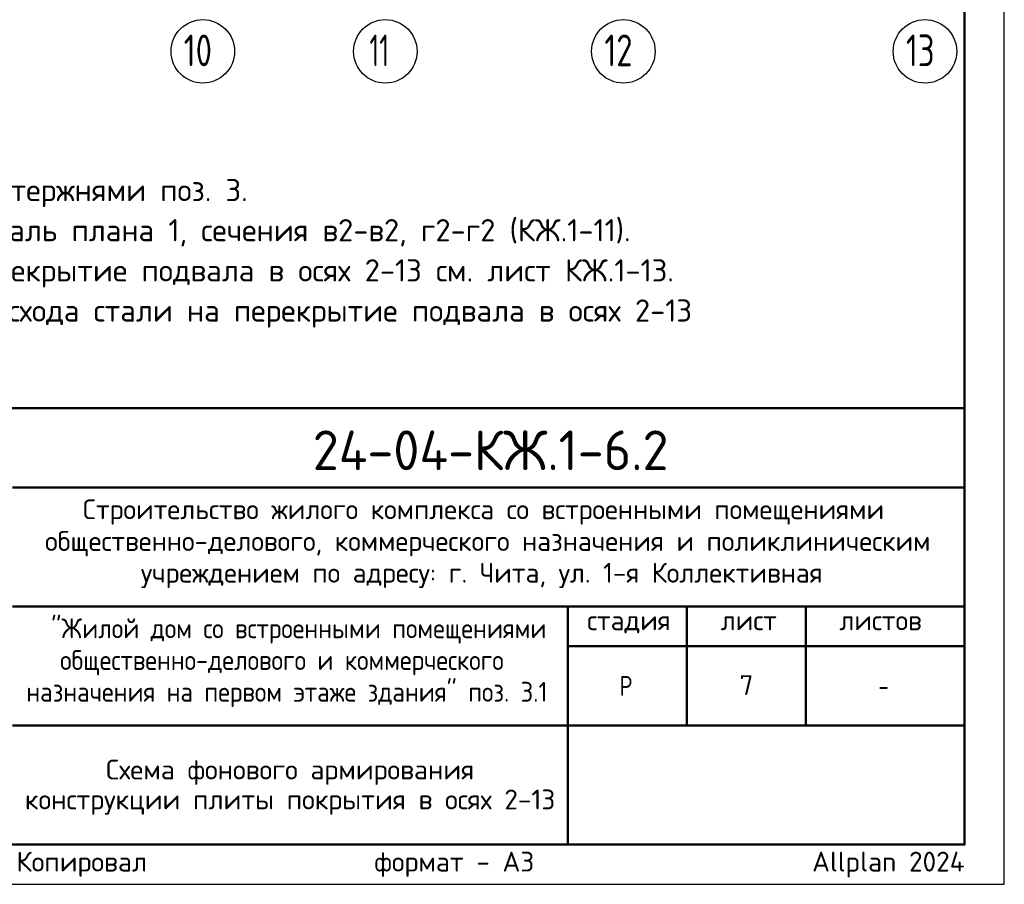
# Model space of a CAD drawing. Header units: millimetres. Extents: x 0 to 42000, y 0 to 29700.
# Tile 6 of 8: x 29593 to 42000, y 0 to 10896. Entities that reach past the tile are written whole.
import ezdxf

# ---------------------------------------------------------------- set-up
doc = ezdxf.new("R2010")
doc.units = ezdxf.units.MM
doc.linetypes.add('______5', pattern=[1100, 800, -100, 100, -100])
doc.layers.add('Standard', color=7, linetype='Continuous', lineweight=25)
doc.layers.add('Надписи', color=7, linetype='Continuous', lineweight=25)
doc.layers.add('Оси', color=7, linetype='______5', lineweight=13, true_color=0x656565)
doc.styles.add('ISOCPEUR', font='txt')

msp = doc.modelspace()

# ---------------------------------------------------------------- linework, layer by layer
at = {"layer": 'Standard', "color": 7, "linetype": 'Continuous', "lineweight": 50, "transparency": 33554687}
for p, q in [((23000, 6000), (41500, 6000)), ((29500, 5000), (41500, 5000)), ((29500, 3500), (41500, 3500)), ((36500, 2000), (36500, 3500)), ((38000, 2000), (38000, 3500)), ((39500, 2000), (39500, 3500)), ((36500, 3000), (41500, 3000)), ((29500, 2000), (41500, 2000)), ((36500, 500), (36500, 2000)), ((36500, 500), (36500, 2000))]:
    msp.add_line(p, q, dxfattribs=at)
at = {"layer": 'Standard', "color": 7, "linetype": 'Continuous', "lineweight": 25, "transparency": 33554687}
for p, q in [((41500, 500), (41500, 6000)), ((23000, 500), (41500, 500)), ((23000, 500), (41500, 500)), ((23000, 500), (41500, 500))]:
    msp.add_line(p, q, dxfattribs=at)
msp.add_lwpolyline([(0, 0), (42000, 0), (42000, 29700), (0, 29700), (0, 0)], close=True, dxfattribs=at)
at = {"layer": 'Standard', "color": 7, "linetype": 'Continuous', "lineweight": 50, "transparency": 33554687}
msp.add_lwpolyline([(2000, 29200), (41500, 29200), (41500, 500), (2000, 500), (2000, 29200)], close=True, dxfattribs=at)
at = {"layer": 'Standard', "color": 7, "linetype": 'Continuous', "lineweight": 13, "transparency": 33554687}
msp.add_lwpolyline([(41500, 29200), (2000, 29200), (2000, 6000), (41500, 6000), (41500, 29200)], dxfattribs=at)
at = {"layer": 'Standard', "color": 7, "linetype": 'Continuous', "lineweight": 25, "transparency": 33554687}
msp.add_lwpolyline([(41500, 6000), (23000, 6000), (23000, 500), (41500, 500), (41500, 6000)], dxfattribs=at)
at = {"layer": 'Оси', "color": 7, "linetype": 'Continuous', "lineweight": 25, "transparency": 33554687}
for centre in [(31900, 10496), (34200, 10496), (37200, 10496), (41000, 10496)]:
    msp.add_circle(centre, 400, dxfattribs=at)

# ---------------------------------------------------------------- texts
at = {"layer": 'Standard', "color": 7, "linetype": 'Continuous', "lineweight": 13, "transparency": 33554687, "insert": (23000, 9395), "char_height": 280, "width": 15460.9, "attachment_point": 1, "line_spacing_factor": 1.084337}
msp.add_mtext('\\A1;{\\fISOCPEUR|i0|b0;\\H279.999995;\\W1.000000;\\C7;1. Общие указания см. листы КЖ.1-1.}\\P{\\fISOCPEUR|i0|b0;\\H279.999995;\\W1.000000;\\C7;2. Обрамление проемов выполнять стержнями поз. 3.}\\P{\\fISOCPEUR|i0|b0;\\H279.999995;\\W1.000000;\\C7;3. Привязку стержней поз. 5 см. деталь плана 1, сечения в2-в2, г2-г2 (КЖ.1-11).}\\P{\\fISOCPEUR|i0|b0;\\H279.999995;\\W1.000000;\\C7;4. Спецификацию элементов на перекрытие подвала в осях 2-13 см. лист КЖ.1-13.}\\P{\\fISOCPEUR|i0|b0;\\H279.999995;\\W1.000000;\\C7;5. Ведомость деталей, ведомость расхода стали на перекрытие подвала в осях 2-13}\\P{\\fISOCPEUR|i0|b0;\\H279.999995;\\W1.000000;\\C7;см. лист КЖ.1-14.}\\P', dxfattribs=at)
at = {"layer": 'Standard', "color": 7, "linetype": 'Continuous', "lineweight": 50, "transparency": 33554687, "insert": (33285, 5218), "char_height": 500, "width": 4936.77, "attachment_point": 7, "style": 'ISOCPEUR'}
msp.add_mtext('\\W0.96;24-04-КЖ.1-6.2', dxfattribs=at)
at = {"layer": 'Standard', "color": 7, "linetype": 'Continuous', "lineweight": 25, "transparency": 33554687, "char_height": 250, "attachment_point": 7, "style": 'ISOCPEUR'}
for s, insert, width in [('\\W0.99;Строительство жилого комплекса со встроенными помещениями', (30388, 4533), 10343.94), ('\\W0.99;общественно-делового, коммерческого назначения и поликлиническим', (29912, 4133), 11292.27), ('\\W0.99;учреждением по адресу: г. Чита, ул. 1-я Коллективная', (31119, 3733), 8881.18), ('\\W0.90;"Жилой дом со встроенными помещениями', (29989, 3033), 6132.51), ('\\W0.99;стадия    лист     листов', (36743, 3162), 4372.59), ('\\W0.90;общественно-делового и коммерческого', (30102, 2633), 5904.55), ('\\W0.90;назначения на первом этаже здания" поз. 3.1', (29676, 2233), 6756.08), ('\\W0.80;Р', (37150, 2375), 299.86), ('\\W0.78;-', (40412, 2375), 272.01)]:
    msp.add_mtext(s, dxfattribs=dict(at, insert=insert, width=width))
at = {"layer": 'Standard', "color": 7, "linetype": 'Continuous', "lineweight": 25, "transparency": 33554687, "insert": (33000, 1571), "char_height": 250, "width": 6741.88, "attachment_point": 2, "line_spacing_factor": 0.903614}
msp.add_mtext('\\A1;{\\fISOCPEUR|i0|b0;\\H250.000000;\\W1.000000;\\C7;Схема фонового армирования}\\P{\\fISOCPEUR|i0|b0;\\H250.000000;\\W1.000000;\\C7;конструкции плиты покрытия в осях 2-13}\\P', dxfattribs=at)
at = {"layer": 'Standard', "color": 8, "linetype": 'Continuous', "lineweight": 13, "transparency": 33554687, "insert": (41500, 248), "char_height": 250, "width": 11749.46, "attachment_point": 6, "style": 'ISOCPEUR'}
msp.add_mtext('\\A1;{\\fISOCPEUR|i0|b0;\\H250.000000;\\W1.000000;\\C8;Копировал                  формат - А3                      Allplan 2024}\\P', dxfattribs=at)
at = {"layer": 'Надписи', "color": 7, "linetype": 'Continuous', "lineweight": 13, "transparency": 33554687, "insert": (38750, 2510), "char_height": 250, "width": 272.22, "attachment_point": 5, "style": 'ISOCPEUR'}
msp.add_mtext('\\A1;{\\fISOCPEUR|i0|b0;\\H250.000000;\\W1.000000;\\C7;7}\\P', dxfattribs=at)
at = {"layer": 'Оси', "color": 7, "linetype": 'Continuous', "lineweight": 35, "transparency": 33554687, "char_height": 400, "attachment_point": 7, "style": 'ISOCPEUR'}
for s, insert, width in [('\\W0.75;10', (31660, 10309), 629.72), ('\\W0.62;11', (34000, 10309), 525), ('\\W0.75;12', (36960, 10309), 629.72), ('\\W0.75;13', (40760, 10309), 629.71)]:
    msp.add_mtext(s, dxfattribs=dict(at, insert=insert, width=width))

doc.saveas('drawing.dxf')
